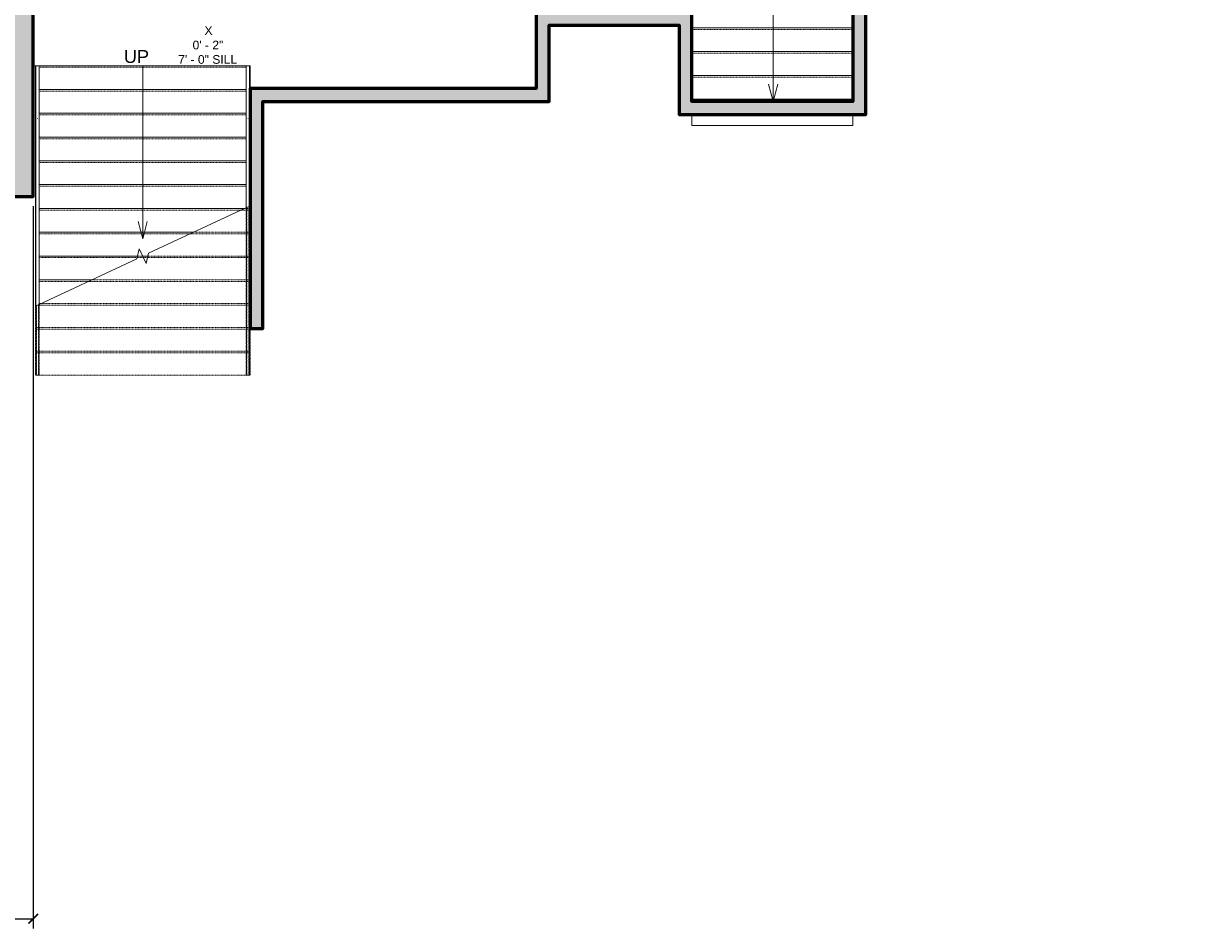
# Model space of a CAD drawing. Header units: inches. Extents: x -2078 to 109126, y -964 to 6385.
# Tile 142 of 256: x 23042 to 23585, y 3383 to 3802. Entities that reach past the tile are written whole.
import ezdxf

# ---------------------------------------------------------------- set-up
doc = ezdxf.new("R2010")
doc.units = ezdxf.units.IN
doc.header["$MEASUREMENT"] = 0
doc.linetypes.add('Overhead 1_16_', pattern=[0.101562, 0.0625, -0.039062])
for name, color, linetype, lineweight in [('A-ANNO', 2, 'Continuous', 5), ('A-ANNO-DIMS', 1, 'Continuous', 9), ('A-FLOR', 6, 'Continuous', 18), ('A-RAILING', 4, 'Continuous', 9), ('A-STRS', 4, 'Continuous', 9), ('A-STRS-MBND', 31, 'Overhead 1_16_', 9), ('A-WALL', 3, 'Continuous', 40), ('S-STRS-ANNO', 31, 'Continuous', 9), ('S-STRS-MBND', 31, 'Continuous', 9)]:
    doc.layers.add(name, color=color, linetype=linetype, lineweight=lineweight)
doc.layers.add('A-HATCH', color=9, linetype='Continuous')
doc.styles.add('Arial', font='arial.ttf')
doc.styles.add('Arial_2', font='arial.ttf', dxfattribs={"height": 3})
doc.styles.add('JC', font='arial.ttf', dxfattribs={"height": 0.125})
doc.dimstyles.new('JC-DIMS', dxfattribs={"dimtxt": 0.125, "dimasz": 0.09375, "dimexe": 0.09375, "dimexo": 0.09375, "dimgap": 0.046875, "dimtad": 1, "dimdec": 1, "dimzin": 0, "dimdsep": 46, "dimlunit": 4, "dimtxsty": 'JC', "dimblk": 'ARCHTICK', "dimcen": 0.09, "dimclrd": 1, "dimclre": 1, "dimclrt": 256, "dimadec": 0, "dimazin": 0, "dimtfac": 1, "dimtdec": 1, "dimtofl": 0, "dimtmove": 1, "dimatfit": 3, "dimfxl": 1, "dimtolj": 1, "dimtzin": 0, "dimarcsym": 0})

# ---------------------------------------------------------------- blocks, each defined once
blk = doc.blocks.new('Railing - Railing-1593756-2nd Floor Plan')
at = {"layer": 'A-RAILING', "linetype": 'Overhead 1_16_'}
for p, q in [((652.99, -435.5), (652.99, -467.59)), ((652.99, -435.5), (652.99, -467.59)), ((652.99, -435.5), (652.99, -467.59)), ((652.99, -435.5), (652.99, -467.59)), ((652.99, -435.5), (652.99, -467.59)), ((653.99, -435.04), (653.99, -467.59)), ((653.99, -435.04), (653.99, -467.59)), ((653.99, -435.04), (653.99, -467.59)), ((653.99, -435.04), (653.99, -467.59)), ((653.99, -435.04), (653.99, -467.59)), ((653.99, -467.59), (652.99, -467.59)), ((653.99, -467.59), (652.99, -467.59)), ((653.99, -467.59), (652.99, -467.59)), ((653.99, -467.59), (652.99, -467.59)), ((653.99, -467.59), (652.99, -467.59))]:
    blk.add_line(p, q, dxfattribs=at)
blk = doc.blocks.new('Railing - Railing-1593760-2nd Floor Plan')
at = {"layer": 'A-RAILING', "linetype": 'Overhead 1_16_'}
for p, q in [((750.26, -390.15), (750.26, -467.59)), ((750.26, -390.15), (750.26, -467.59)), ((750.26, -390.15), (750.26, -467.59)), ((750.26, -390.15), (750.26, -467.59)), ((750.26, -390.15), (750.26, -467.59)), ((751.26, -389.68), (751.26, -467.59)), ((751.26, -389.68), (751.26, -467.59)), ((751.26, -389.68), (751.26, -467.59)), ((751.26, -389.68), (751.26, -467.59)), ((751.26, -389.68), (751.26, -467.59)), ((751.26, -467.59), (750.26, -467.59)), ((751.26, -467.59), (750.26, -467.59)), ((751.26, -467.59), (750.26, -467.59)), ((751.26, -467.59), (750.26, -467.59)), ((751.26, -467.59), (750.26, -467.59))]:
    blk.add_line(p, q, dxfattribs=at)
blk = doc.blocks.new('Top Rail Type - Top Rail_Internal_-1593766-2nd Floor Plan')
at = {"layer": 'A-RAILING'}
for p, q in [((652.74, -324.59), (652.74, -350.36)), ((654.24, -350.36), (654.24, -324.59)), ((653.57, -348.95), (653.41, -348.95))]:
    blk.add_line(p, q, dxfattribs=at)
at = {"layer": 'A-RAILING', "flags": 128}
blk.add_lwpolyline([(653.41, -324.59), (653.49, -324.59), (653.57, -324.59)], dxfattribs=at)
blk = doc.blocks.new('Top Rail Type - Top Rail_Internal_-V6-2nd Floor Plan')
at = {"layer": 'A-RAILING'}
for p, q in [((654.24, -324.59), (652.74, -324.59)), ((652.74, -324.59), (652.74, -435.62)), ((654.24, -324.59), (654.24, -434.92)), ((652.74, -435.62), (654.24, -434.92))]:
    blk.add_line(p, q, dxfattribs=at)
at = {"layer": 'A-RAILING', "linetype": 'Overhead 1_16_'}
for p, q in [((652.74, -435.62), (652.74, -467.59)), ((654.24, -434.92), (654.24, -467.59)), ((654.24, -467.59), (652.74, -467.59))]:
    blk.add_line(p, q, dxfattribs=at)
blk = doc.blocks.new('Top Rail Type - Top Rail_Internal_-1593777-2nd Floor Plan')
at = {"layer": 'A-RAILING'}
for p, q in [((750.01, -324.59), (750.01, -350.36)), ((751.51, -350.36), (751.51, -324.59)), ((750.84, -348.95), (750.68, -348.95))]:
    blk.add_line(p, q, dxfattribs=at)
at = {"layer": 'A-RAILING', "flags": 128}
blk.add_lwpolyline([(750.68, -324.59), (750.76, -324.59), (750.84, -324.59)], dxfattribs=at)
blk = doc.blocks.new('Top Rail Type - Top Rail_Internal_-V7-2nd Floor Plan')
at = {"layer": 'A-RAILING'}
for p, q in [((751.51, -324.59), (750.01, -324.59)), ((750.01, -324.59), (750.01, -390.26)), ((751.51, -324.59), (751.51, -389.56)), ((750.01, -390.26), (751.51, -389.56))]:
    blk.add_line(p, q, dxfattribs=at)
at = {"layer": 'A-RAILING', "linetype": 'Overhead 1_16_'}
for p, q in [((750.01, -390.26), (750.01, -467.59)), ((751.51, -389.56), (751.51, -467.59)), ((751.51, -467.59), (750.01, -467.59))]:
    blk.add_line(p, q, dxfattribs=at)
blk = doc.blocks.new('_ArchTick')
at = {"color": 0, "linetype": 'ByBlock', "const_width": 0.15}
blk.add_lwpolyline([(-0.5, -0.5), (0.5, 0.5)], dxfattribs=at)
blk = doc.blocks.new('*D923')
at = {"layer": 'A-ANNO-DIMS', "color": 1, "lineweight": -2, "transparency": 16777216}
for p, q in [((23046.88, 3717.02), (23046.88, 3383.14)), ((21468.88, 3675.2), (21468.88, 3383.14)), ((21468.88, 3387.64), (23046.88, 3387.64))]:
    blk.add_line(p, q, dxfattribs=at)
at = {"layer": 'Defpoints', "color": 0, "transparency": 16777216}
for p in [(23046.88, 3721.52), (21468.88, 3679.7), (23046.88, 3387.64)]:
    blk.add_point(p, dxfattribs=at)
at = {"layer": 'A-ANNO-DIMS', "color": 1, "lineweight": -2, "transparency": 16777216, "xscale": 4.5, "yscale": 4.5, "zscale": 4.5, "rotation": 180}
blk.add_blockref('_ArchTick', (21468.88, 3387.64), dxfattribs=at)
at = {"layer": 'A-ANNO-DIMS', "color": 1, "lineweight": -2, "transparency": 16777216, "xscale": 4.5, "yscale": 4.5, "zscale": 4.5}
blk.add_blockref('_ArchTick', (23046.88, 3387.64), dxfattribs=at)
at = {"layer": 'A-ANNO-DIMS', "transparency": 16777216, "insert": (22257.88, 3392.95), "char_height": 6, "width": 0.5739, "attachment_point": 5, "style": 'JC'}
blk.add_mtext('\\A1;131\'-6"', dxfattribs=at)

msp = doc.modelspace()

# ---------------------------------------------------------------- hatches: boundary and pattern name
at = {"layer": 'A-HATCH'}
h = msp.add_hatch(color=256, dxfattribs=at)
h.dxf.hatch_style = 1
h.paths.add_polyline_path([(22085.881, 4616.348), (22072.881, 4616.348), (22072.881, 4545.348), (22085.881, 4545.348)])
h.paths.add_polyline_path([(22325.881, 4616.348), (22312.881, 4616.348), (22312.881, 4525.348), (22315.038, 4525.348), (22315.038, 4406.741), (22273.96, 4406.741), (22273.96, 4401.741), (22322.038, 4401.741), (22322.038, 4406.741), (22320.038, 4406.741), (22320.038, 4525.348), (22325.881, 4525.348)])
h.paths.add_polyline_path([(22565.881, 4616.348), (22552.881, 4616.348), (22552.881, 4525.693), (22560.881, 4525.693), (22560.881, 4406.741), (22547.46, 4406.741), (22547.46, 4401.741), (22570.881, 4401.741), (22570.881, 4406.741), (22565.881, 4406.741)])
h.paths.add_polyline_path([(22441.881, 4567.741), (22436.881, 4567.741), (22436.881, 4406.741), (22416.46, 4406.741), (22416.46, 4401.741), (22448.038, 4401.741), (22448.038, 4406.741), (22441.881, 4406.741)])
h.paths.add_polyline_path([(22686.881, 4567.741), (22681.881, 4567.741), (22681.881, 4406.741), (22667.881, 4406.741), (22667.881, 4401.741), (22686.881, 4401.741)])
h.paths.add_polyline_path([(22619.881, 4406.741), (22606.881, 4406.741), (22606.881, 4401.741), (22619.881, 4401.741)])
h.paths.add_polyline_path([(22804.881, 4616.193), (22792.881, 4616.193), (22792.881, 4526.741), (22804.881, 4526.741)])
h.paths.add_polyline_path([(23044.881, 4616.193), (23032.881, 4616.193), (23032.881, 4525.693), (23044.881, 4525.693)])
h.paths.add_polyline_path([(23285.875, 4616.193), (23272.875, 4616.193), (23272.875, 4524.741), (23278.875, 4524.741), (23278.875, 4525.693), (23284.875, 4525.693), (23284.875, 4532.241), (23285.875, 4532.241), (23285.875, 4563.741), (23409.875, 4563.741), (23409.875, 4533.741), (23375.591, 4533.741), (23375.591, 4524.717), (23381.591, 4524.717), (23381.591, 4525.741), (23421.875, 4525.741), (23421.875, 4616.193), (23409.875, 4616.193), (23409.875, 4573.741), (23285.875, 4573.741)])
h.paths.add_polyline_path([(23419.875, 4441.741), (23422.162, 4441.741), (23422.162, 4451.741), (23381.591, 4451.741), (23381.591, 4452.717), (23375.591, 4452.717), (23375.591, 4451.741), (23375.162, 4451.741), (23375.162, 4449.741), (23278.875, 4449.741), (23278.875, 4452.741), (23272.875, 4452.741), (23272.875, 4449.741), (23270.76, 4449.741), (23270.76, 4429.741), (23274.76, 4429.741), (23274.76, 4424.82), (23279.76, 4424.82), (23279.76, 4441.741), (23409.875, 4441.741), (23409.875, 4338.285), (23337.125, 4338.285), (23337.125, 4336.741), (23279.76, 4336.741), (23279.76, 4341.241), (23274.76, 4341.241), (23274.76, 4324.741), (23279.76, 4324.741), (23279.76, 4330.741), (23337.125, 4330.741), (23337.125, 4329.285), (23409.875, 4329.285), (23409.875, 4223.741), (23279.76, 4223.741), (23279.76, 4235.241), (23274.76, 4235.241), (23274.76, 4214.741), (23279.76, 4214.741), (23279.76, 4217.741), (23410.875, 4217.741), (23410.875, 4099.741), (23279.76, 4099.741), (23279.76, 4127.241), (23274.76, 4127.241), (23274.76, 4113.741), (23269.76, 4113.741), (23269.76, 4097.741), (23244.875, 4097.741), (23244.875, 4092.741), (23410.875, 4092.741), (23410.875, 3999.741), (23285.875, 3999.741), (23285.875, 4016.741), (23273.875, 4016.741), (23273.875, 3980.741), (23201.875, 3980.741), (23201.875, 3970.741), (23222.875, 3970.741), (23222.875, 3950.741), (23228.875, 3950.741), (23228.875, 3970.741), (23285.875, 3970.741), (23285.875, 3993.741), (23410.875, 3993.741), (23410.875, 3874.741), (23228.875, 3874.741), (23228.875, 3914.741), (23222.875, 3914.741), (23222.875, 3874.741), (23208.695, 3874.741), (23208.695, 3866.741), (23410.875, 3866.741), (23410.875, 3830.741), (23425.88, 3830.741), (23425.88, 3765.442), (23351.538, 3765.442), (23351.538, 3806.796), (23279.538, 3806.796), (23279.538, 3771.442), (23147.149, 3771.442), (23147.149, 3660.599), (23153.149, 3660.599), (23153.149, 3765.442), (23285.538, 3765.442), (23285.538, 3800.796), (23345.538, 3800.796), (23345.538, 3759.442), (23431.88, 3759.442), (23431.88, 3836.741), (23419.875, 3836.741), (23419.875, 4231.242), (23584.881, 4231.242), (23584.881, 4241.242), (23419.875, 4241.242), (23419.875, 4341.704)])
h.paths.add_polyline_path([(23279.76, 4288.741), (23274.76, 4288.741), (23274.76, 4283.241), (23279.76, 4283.241)], flags=17)
h.paths.add_polyline_path([(23279.76, 4388.82), (23274.76, 4388.82), (23274.76, 4377.241), (23279.76, 4377.241)], flags=17)
h.paths.add_polyline_path([(23196.875, 4097.741), (23187.37, 4097.741), (23182.992, 4092.335), (23187.655, 4088.559), (23191.042, 4092.741), (23196.875, 4092.741)], flags=17)
h.paths.add_polyline_path([(23164.999, 4060.582), (23160.337, 4064.358), (23157.875, 4061.318), (23157.875, 4049.741), (23163.875, 4049.741), (23163.875, 4059.193)], flags=17)
h.paths.add_polyline_path([(23163.875, 4013.741), (23157.875, 4013.741), (23157.875, 3980.741), (23155.875, 3980.741), (23155.875, 3970.741), (23165.875, 3970.741), (23165.875, 3980.741), (23163.875, 3980.741)], flags=17)
h.paths.add_polyline_path([(22152.381, 3976.741), (22150.881, 3976.741), (22150.881, 3980.741), (22085.881, 3980.741), (22085.881, 4017.381), (22072.881, 4017.381), (22072.881, 3980.741), (22067.881, 3980.741), (22067.881, 3970.741), (22152.381, 3970.741)])
h.paths.add_polyline_path([(22197.881, 4334.741), (22189.881, 4334.741), (22189.881, 4008.741), (22190.881, 4008.741), (22190.881, 3976.741), (22188.381, 3976.741), (22188.381, 3970.741), (22198.381, 3970.741), (22198.381, 3976.741), (22196.881, 3976.741), (22196.881, 4008.741), (22197.881, 4008.741)])
h = msp.add_hatch(color=256, dxfattribs=at)
h.dxf.hatch_style = 1
h.paths.add_polyline_path([(23046.881, 3866.741), (23046.695, 3866.741), (23046.695, 3874.741), (23046.881, 3874.741), (23046.881, 3895.771), (23033.881, 3895.771), (23033.881, 3893.521), (23028.881, 3893.521), (23028.881, 3888.521), (23033.881, 3888.521), (23033.881, 3848.521), (22989.881, 3848.521), (22989.881, 3842.521), (23026.881, 3842.521), (23026.881, 3727.521), (23026.881, 3721.521), (23046.881, 3721.521)])

# ---------------------------------------------------------------- linework, layer by layer
at = {"layer": 'A-ANNO'}
for p, q in [((23389.146, 3836.73), (23389.146, 3765.442)), ((23097.515, 3782.038), (23097.515, 3705.038)), ((23389.146, 3765.442), (23387.002, 3773.442)), ((23389.146, 3765.442), (23391.289, 3773.442)), ((23097.515, 3702.038), (23095.372, 3710.038)), ((23097.515, 3702.038), (23099.659, 3710.038))]:
    msp.add_line(p, q, dxfattribs=at)
at = {"layer": 'A-FLOR'}
msp.add_line((23046.881, 3782.038), (23047.881, 3782.038), dxfattribs=at)
at = {"layer": 'A-STRS'}
for p, q in [((23425.88, 3799.53), (23351.538, 3799.53)), ((23425.88, 3788.53), (23351.538, 3788.53)), ((23048.131, 3782.038), (23047.881, 3782.038)), ((23047.881, 3782.038), (23047.881, 3771.038)), ((23145.399, 3782.038), (23049.631, 3782.038)), ((23147.149, 3782.038), (23146.899, 3782.038)), ((23147.149, 3782.038), (23147.149, 3771.442)), ((23425.88, 3777.53), (23351.538, 3777.53)), ((23047.881, 3771.038), (23047.881, 3760.038)), ((23048.131, 3771.038), (23047.881, 3771.038)), ((23145.399, 3771.038), (23049.631, 3771.038)), ((23147.149, 3771.038), (23146.899, 3771.038)), ((23425.88, 3766.53), (23351.538, 3766.53)), ((23047.881, 3760.038), (23047.881, 3749.038)), ((23048.131, 3760.038), (23047.881, 3760.038)), ((23145.399, 3760.038), (23049.631, 3760.038)), ((23147.149, 3760.038), (23146.899, 3760.038)), ((23351.538, 3759.442), (23351.538, 3754.442)), ((23425.88, 3754.442), (23351.538, 3754.442)), ((23425.88, 3759.442), (23425.88, 3754.442)), ((23047.881, 3749.038), (23047.881, 3738.038)), ((23048.131, 3749.038), (23047.881, 3749.038)), ((23145.399, 3749.038), (23049.631, 3749.038)), ((23147.149, 3749.038), (23146.899, 3749.038)), ((23047.881, 3738.038), (23047.881, 3727.038)), ((23048.131, 3738.038), (23047.881, 3738.038)), ((23145.399, 3738.038), (23049.631, 3738.038)), ((23147.149, 3738.038), (23146.899, 3738.038)), ((23047.881, 3727.038), (23047.881, 3716.038)), ((23048.131, 3727.038), (23047.881, 3727.038)), ((23145.399, 3727.038), (23049.631, 3727.038)), ((23147.149, 3727.038), (23146.899, 3727.038)), ((23047.881, 3716.038), (23047.881, 3705.038)), ((23048.131, 3716.038), (23047.881, 3716.038)), ((23144.694, 3716.038), (23049.631, 3716.038)), ((23047.881, 3705.038), (23047.881, 3694.038)), ((23048.131, 3705.038), (23047.881, 3705.038)), ((23121.105, 3705.038), (23049.631, 3705.038)), ((23047.881, 3694.038), (23047.881, 3683.038)), ((23048.131, 3694.038), (23047.881, 3694.038)), ((23095.104, 3694.038), (23049.631, 3694.038)), ((23099.926, 3694.038), (23097.515, 3694.038)), ((23047.881, 3683.038), (23047.881, 3672.038)), ((23048.131, 3683.038), (23047.881, 3683.038)), ((23073.926, 3683.038), (23049.631, 3683.038)), ((23047.881, 3672.038), (23047.881, 3670.893)), ((23048.131, 3672.038), (23047.881, 3672.038)), ((23050.336, 3672.038), (23049.631, 3672.038))]:
    msp.add_line(p, q, dxfattribs=at)
at = {"layer": 'A-STRS', "linetype": 'Overhead 1_16_'}
for p, q in [((23425.88, 3798.78), (23351.538, 3798.78)), ((23425.88, 3787.78), (23351.538, 3787.78)), ((23048.131, 3781.288), (23047.881, 3781.288)), ((23145.399, 3781.288), (23049.631, 3781.288)), ((23147.149, 3781.288), (23146.899, 3781.288)), ((23425.88, 3776.78), (23351.538, 3776.78)), ((23048.131, 3770.288), (23047.881, 3770.288)), ((23145.399, 3770.288), (23049.631, 3770.288)), ((23147.149, 3770.288), (23146.899, 3770.288)), ((23425.88, 3765.78), (23351.538, 3765.78)), ((23048.131, 3759.288), (23047.881, 3759.288)), ((23145.399, 3759.288), (23049.631, 3759.288)), ((23147.149, 3759.288), (23146.899, 3759.288)), ((23048.131, 3748.288), (23047.881, 3748.288)), ((23145.399, 3748.288), (23049.631, 3748.288)), ((23147.149, 3748.288), (23146.899, 3748.288)), ((23048.131, 3737.288), (23047.881, 3737.288)), ((23145.399, 3737.288), (23049.631, 3737.288)), ((23147.149, 3737.288), (23146.899, 3737.288)), ((23048.131, 3726.288), (23047.881, 3726.288)), ((23145.399, 3726.288), (23049.631, 3726.288)), ((23147.149, 3726.288), (23146.899, 3726.288)), ((23048.131, 3715.288), (23047.881, 3715.288)), ((23143.086, 3715.288), (23049.631, 3715.288)), ((23048.131, 3704.288), (23047.881, 3704.288)), ((23119.496, 3704.288), (23049.631, 3704.288)), ((23048.131, 3693.288), (23047.881, 3693.288)), ((23094.922, 3693.288), (23049.631, 3693.288)), ((23099.744, 3693.288), (23097.865, 3693.288)), ((23048.131, 3682.288), (23047.881, 3682.288)), ((23072.317, 3682.288), (23049.631, 3682.288)), ((23048.131, 3671.288), (23047.881, 3671.288))]:
    msp.add_line(p, q, dxfattribs=at)
at = {"layer": 'A-STRS-MBND'}
for p, q in [((23147.149, 3715.288), (23143.086, 3715.288)), ((23147.149, 3716.038), (23144.694, 3716.038)), ((23147.149, 3704.288), (23119.496, 3704.288)), ((23147.149, 3705.038), (23121.105, 3705.038)), ((23097.865, 3693.288), (23094.922, 3693.288)), ((23097.515, 3694.038), (23095.104, 3694.038)), ((23147.149, 3693.288), (23099.744, 3693.288)), ((23147.149, 3694.038), (23099.926, 3694.038)), ((23147.149, 3693.42), (23147.149, 3639.038)), ((23147.149, 3682.288), (23072.317, 3682.288)), ((23147.149, 3683.038), (23073.926, 3683.038)), ((23047.881, 3670.893), (23047.881, 3639.038)), ((23147.149, 3671.288), (23048.728, 3671.288)), ((23147.149, 3672.038), (23050.336, 3672.038)), ((23147.149, 3661.038), (23047.881, 3661.038)), ((23147.149, 3660.288), (23047.881, 3660.288)), ((23147.149, 3650.038), (23047.881, 3650.038)), ((23147.149, 3649.288), (23047.881, 3649.288)), ((23147.149, 3639.038), (23047.881, 3639.038))]:
    msp.add_line(p, q, dxfattribs=at)
at = {"layer": 'A-WALL', "lineweight": 60}
for points in [[(22815.883, 3721.521), (22816.382, 3721.521), (23026.881, 3721.521), (23046.881, 3721.521), (23046.881, 3866.741), (23046.695, 3866.741), (23046.695, 3874.741), (23046.881, 3874.741), (23046.881, 3895.771), (23033.881, 3895.771), (23033.881, 3893.521), (23028.881, 3893.521), (23028.881, 3888.521), (23033.881, 3888.521), (23033.881, 3848.521), (22989.881, 3848.521), (22989.881, 3842.521), (23026.881, 3842.521), (23026.881, 3727.521), (22816.382, 3727.521), (22815.883, 3727.521)], [(23279.538, 3806.796), (23279.538, 3771.442), (23147.149, 3771.442), (23147.149, 3660.599), (23153.149, 3660.599), (23153.149, 3765.442), (23285.538, 3765.442), (23285.538, 3800.796), (23345.538, 3800.796), (23345.538, 3759.442), (23431.88, 3759.442), (23431.88, 3836.741)], [(23425.88, 3830.741), (23425.88, 3765.442), (23351.538, 3765.442), (23351.538, 3806.796)]]:
    msp.add_lwpolyline(points, dxfattribs=at)
at = {"layer": 'S-STRS-ANNO'}
msp.add_line((23097.515, 3705.038), (23097.515, 3702.038), dxfattribs=at)
at = {"layer": 'S-STRS-MBND'}
for p, q in [((23100.234, 3695.306), (23147.149, 3717.183)), ((23094.796, 3692.77), (23095.93, 3697.437)), ((23095.93, 3697.437), (23099.1, 3690.639)), ((23099.1, 3690.639), (23100.234, 3695.306)), ((23049.631, 3671.709), (23094.796, 3692.77)), ((23047.881, 3670.893), (23048.131, 3671.01))]:
    msp.add_line(p, q, dxfattribs=at)

# ---------------------------------------------------------------- block references
at = {"layer": 'A-RAILING'}
for name in ['Top Rail Type - Top Rail_Internal_-1593766-2nd Floor Plan', 'Top Rail Type - Top Rail_Internal_-V6-2nd Floor Plan', 'Top Rail Type - Top Rail_Internal_-1593777-2nd Floor Plan', 'Top Rail Type - Top Rail_Internal_-V7-2nd Floor Plan', 'Railing - Railing-1593760-2nd Floor Plan', 'Railing - Railing-1593756-2nd Floor Plan']:
    msp.add_blockref(name, (22395.391, 4106.63), dxfattribs=at)

# ---------------------------------------------------------------- texts
at = {"layer": 'A-ANNO', "char_height": 4, "attachment_point": 1, "style": 'Arial_2'}
for s, insert, width in [('X', (23126.082, 3800.261), 4.646), ('0\' - 2"', (23120.582, 3793.594), 17.978), ('7\' - 0" SILL', (23113.915, 3786.928), 34.138)]:
    msp.add_mtext(s, dxfattribs=dict(at, insert=insert, width=width))
at = {"layer": 'A-ANNO', "insert": (23088.798, 3789.291), "char_height": 6, "width": 13.90064, "attachment_point": 1, "line_spacing_factor": 0.941778, "style": 'Arial'}
msp.add_mtext('UP', dxfattribs=at)

# ---------------------------------------------------------------- dimensions: what is measured, and where the dimension line sits
at = {"layer": 'A-ANNO-DIMS'}
dim = msp.add_linear_dim(base=(23046.881, 3387.639), p1=(21468.881, 3679.705), p2=(23046.881, 3721.521), dimstyle='JC-DIMS', dxfattribs=at)
dim.commit()
dim.dimension.update_dxf_attribs({"geometry": '*D923', "text_midpoint": (22257.881, 3392.955)})

doc.saveas('drawing.dxf')
